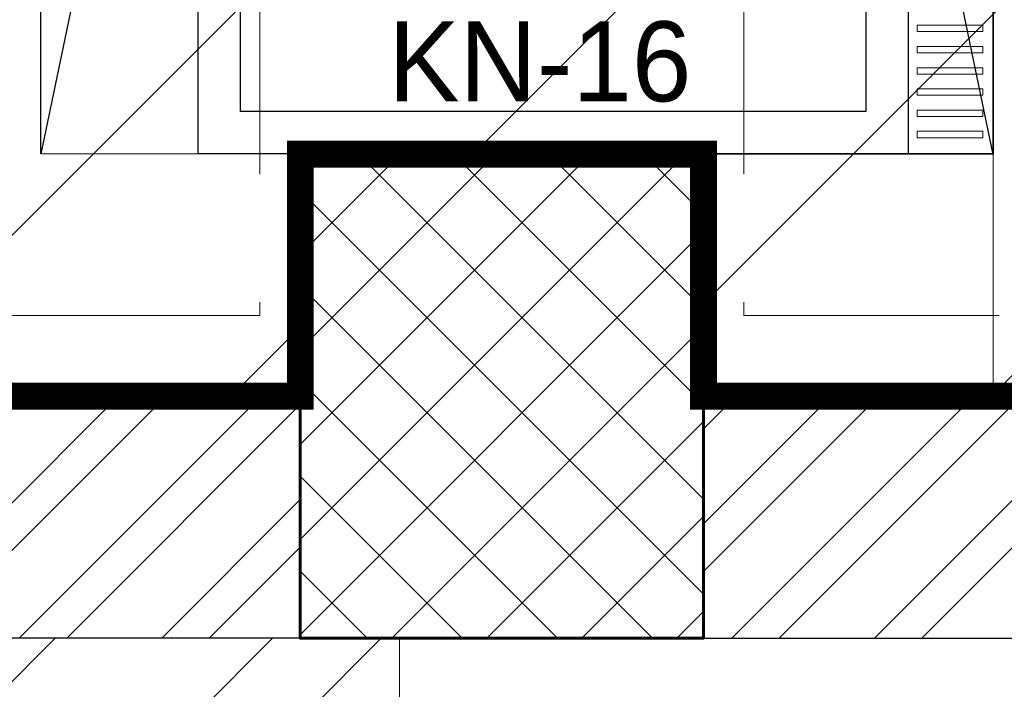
# Model space of a CAD drawing. Header units: inches. Extents: x 704 to 259546, y -107711 to 151004.
# Tile 44 of 256: x 127497 to 127534, y 20687 to 20712. Entities that reach past the tile are written whole.
import ezdxf
from ezdxf.enums import TextEntityAlignment as Align

# ---------------------------------------------------------------- set-up
doc = ezdxf.new("R2010")
doc.units = ezdxf.units.IN
doc.header["$MEASUREMENT"] = 0
doc.linetypes.add('DASHED2', pattern=[0.375, 0.25, -0.125])
doc.linetypes.add('HIDDEN', pattern=[0.375, 0.25, -0.125])
for name, color, linetype, lineweight in [('EQUIP DIM', 8, 'Continuous', 0), ('EQUIPMENT', 3, 'Continuous', 25), ('FLOOR RAISE', 4, 'Continuous', 5), ('Hood', 5, 'DASHED2', 25), ('PD_BRICK WALL_230', 4, 'Continuous', 50), ('PD_COLUMN', 2, 'Continuous', 60), ('PD_HATCH', 45, 'Continuous', 9), ('PP-GT', 3, 'Continuous', 18)]:
    doc.layers.add(name, color=color, linetype=linetype, lineweight=lineweight)
doc.layers.add('PP BALL VALVE', color=7, linetype='Continuous')
doc.styles.add('Arial', font='GOTHIC.TTF')

# ---------------------------------------------------------------- blocks, each defined once
blk = doc.blocks.new('columns2')
at = {"layer": 'PD_HATCH'}
h = blk.add_hatch(dxfattribs=at)
h.set_pattern_fill('ANSI37', color=8, scale=20)
h.paths.add_polyline_path([(387, -250), (387, -268), (369, -268), (369, -250)])
h.paths.add_polyline_path([(18, 0), (18, -15), (0, -15), (0, 0)])
h.paths.add_polyline_path([(18, -828), (18, -813), (0, -813), (0, -828)])
h.paths.add_polyline_path([(201, -870), (186, -870), (186, -888), (201, -888)])
h.paths.add_polyline_path([(570, -870), (555, -870), (555, -888), (570, -888)])
h.paths.add_polyline_path([(754.5, -870), (739.5, -870), (739.5, -888), (754.5, -888)])
h.paths.add_polyline_path([(934.5, -870), (919.5, -870), (919.5, -888), (934.5, -888)])
h.paths.add_polyline_path([(385.5, -870), (370.5, -870), (370.5, -888), (385.5, -888)])
h.paths.add_polyline_path([(201, 42), (186, 42), (186, 60), (201, 60)])
h.paths.add_polyline_path([(387, -578), (387, -560), (369, -560), (369, -578)])
h.paths.add_polyline_path([(1116, -731.5), (1116, -716.5), (1098, -716.5), (1098, -731.5)])
h.paths.add_polyline_path([(1116, -111.5), (1116, -96.5), (1098, -96.5), (1098, -111.5)])
h.paths.add_polyline_path([(1116, -561.5), (1116, -576.5), (1098, -576.5), (1098, -561.5)])
h.paths.add_polyline_path([(1116, -251.5), (1116, -266.5), (1098, -266.5), (1098, -251.5)])
h.paths.add_polyline_path([(0, -731.5), (0, -716.5), (18, -716.5), (18, -731.5)])
h.paths.add_polyline_path([(0, -111.5), (0, -96.5), (18, -96.5), (18, -111.5)])
h.paths.add_polyline_path([(0, -406.5), (0, -421.5), (18, -421.5), (18, -406.5)])
h.paths.add_polyline_path([(0, -561.5), (0, -576.5), (18, -576.5), (18, -561.5)])
h.paths.add_polyline_path([(0, -251.5), (0, -266.5), (18, -266.5), (18, -251.5)])
h.paths.add_polyline_path([(993, -111.5), (993, -99.5), (984, -99.5), (984, -111.5)])
h.paths.add_polyline_path([(993, -189.5), (993, -201.5), (984, -201.5), (984, -189.5)])
h.paths.add_polyline_path([(903, -111.5), (903, -99.5), (912, -99.5), (912, -111.5)])
h.paths.add_polyline_path([(903, -189.5), (903, -201.5), (912, -201.5), (912, -189.5)])
h.paths.add_polyline_path([(75, -870), (60, -870), (60, -888), (75, -888)])
h.paths.add_polyline_path([(1116, -870), (1101, -870), (1101, -888), (1116, -888)])
h.paths.add_polyline_path([(75, 42), (60, 42), (60, 60), (75, 60)])
h.paths.add_polyline_path([(570, 42), (555, 42), (555, 60), (570, 60)])
h.paths.add_polyline_path([(754.5, 42), (739.5, 42), (739.5, 60), (754.5, 60)])
h.paths.add_polyline_path([(934.5, 42), (919.5, 42), (919.5, 60), (934.5, 60)])
h.paths.add_polyline_path([(385.5, 42), (370.5, 42), (370.5, 60), (385.5, 60)])
h.paths.add_polyline_path([(1116, 42), (1101, 42), (1101, 60), (1116, 60)])
h.paths.add_polyline_path([(738, -250), (738, -268), (756, -268), (756, -250)])
h.paths.add_polyline_path([(756, -578.001), (756, -560.001), (738, -560.001), (738, -578.001)])
at = {"layer": 'PD_COLUMN', "color": 8}
blk.add_lwpolyline([(385.5, -870), (370.5, -870), (370.5, -888), (385.5, -888)], close=True, dxfattribs=at)
at = {"layer": 'PD_HATCH', "color": 8, "linetype": 'HIDDEN', "ltscale": 38}
for p, q in [((369, -733), (369, -876)), ((387, -733), (387, -876)), ((369, -876), (201, -876)), ((387, -876), (555, -876)), ((370.5, -888), (201, -888)), ((385.5, -888), (555, -888))]:
    blk.add_line(p, q, dxfattribs=at)
blk = doc.blocks.new('fewrewrqwqw')
at = {"layer": 'EQUIPMENT', "color": 8}
for p, q in [((148564.961, 13039.335), (148611.598, 13039.335)), ((148611.598, 13039.335), (148611.598, 13009.335)), ((148564.961, 13036.135), (148611.598, 13036.135)), ((148566.561, 13034.535), (148609.998, 13034.535)), ((148609.998, 13034.535), (148609.998, 13010.935)), ((148609.998, 13010.935), (148566.561, 13010.935)), ((148611.598, 13009.335), (148564.961, 13009.335))]:
    blk.add_line(p, q, dxfattribs=at)
at = {"layer": 'EQUIPMENT', "color": 8, "lineweight": 0}
for points in [[(148606.987, 13038.955), (148606.747, 13038.955), (148606.747, 13036.475), (148606.987, 13036.475)], [(148607.787, 13038.955), (148607.547, 13038.955), (148607.547, 13036.475), (148607.787, 13036.475)], [(148608.587, 13038.955), (148608.347, 13038.955), (148608.347, 13036.475), (148608.587, 13036.475)], [(148609.387, 13038.955), (148609.147, 13038.955), (148609.147, 13036.475), (148609.387, 13036.475)], [(148610.187, 13038.955), (148609.947, 13038.955), (148609.947, 13036.475), (148610.187, 13036.475)], [(148610.987, 13038.955), (148610.747, 13038.955), (148610.747, 13036.475), (148610.987, 13036.475)]]:
    blk.add_lwpolyline(points, close=True, dxfattribs=at)
blk = doc.blocks.new('A$C1D4F2A26')
at = {"layer": 'Hood', "color": 8, "linetype": 'ByBlock', "elevation": -11.81}
blk.add_lwpolyline([(4488.78, -3552.81), (4487.02, -7874.31), (3587.02, -7873.71), (3588.78, -3552.21)], close=True, dxfattribs=at)
for points in [[(4488.78, -3552.81), (3587.02, -7873.71)], [(4487.02, -7874.31), (3588.78, -3552.21)]]:
    blk.add_lwpolyline(points, dxfattribs=at)
at = {"layer": 'PD_BRICK WALL_230', "color": 8, "lineweight": 13}
blk.add_lwpolyline([(4487.02, -8102.61), (4637.02, -8102.61), (4637.02, -3551.66), (4487.02, -3551.66)], close=True, dxfattribs=at)
at = {"layer": 'EQUIPMENT', "color": 8, "xscale": 25.03524861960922, "yscale": 25.03524861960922, "zscale": 25.03524861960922, "rotation": 270}
blk.add_blockref('fewrewrqwqw', (-321956.28, 3712654.49, -11.81), dxfattribs=at)
at = {"layer": 'EQUIP DIM', "color": 8, "ltscale": 50, "style": 'Arial'}
blk.add_text('KN-16', height=75.583, rotation=0.00064, dxfattribs=at).set_placement((4058.52, -7786.44), align=Align.MIDDLE_CENTER)
blk = doc.blocks.new('GF')
at = {"layer": 'PD_HATCH'}
h = blk.add_hatch(dxfattribs=at)
h.set_pattern_fill('ANSI32', color=8, scale=10)
h.set_pattern_definition([(45, (-14275.403, 2047.8815), (-2.65165043, 2.65165043), []), (45, (-14273.6353, 2047.8815), (-2.65165043, 2.65165043), [])])
h.paths.add_polyline_path([(128238.35, 20697.635), (128071.85, 20697.635), (128071.85, 20688.635), (128238.35, 20688.635)])
h.paths.add_polyline_path([(128056.85, 20697.635), (128034.35, 20697.635), (128034.35, 20688.635), (128056.85, 20688.635)])
h.paths.add_polyline_path([(127914.35, 20697.635), (127891.85, 20697.635), (127891.85, 20688.635), (127914.35, 20688.635)])
h.paths.add_polyline_path([(127876.85, 20697.635), (127852.1, 20697.635), (127852.1, 20688.635), (127876.85, 20688.635)])
h.paths.add_polyline_path([(127721.478, 20697.635), (127707.35, 20697.635), (127707.35, 20688.635), (127732.1, 20688.635), (127732.1, 20697.635), (127725.978, 20697.635), (127725.978, 21016.634), (127721.478, 21016.634)])
h.paths.add_polyline_path([(127620.978, 21016.635), (127625.478, 21016.635), (127625.478, 20697.635), (127620.978, 20697.635)])
h.paths.add_polyline_path([(127338.35, 20688.635), (127363.1, 20688.635), (127363.1, 20697.635), (127356.978, 20697.635), (127356.978, 21016.635), (127332.978, 21016.635), (127332.978, 21012.135), (127352.478, 21012.135), (127352.478, 20697.635), (127338.35, 20697.635)])
h.paths.add_polyline_path([(127667.6, 20697.635), (127692.35, 20697.635), (127692.35, 20688.635), (127667.6, 20688.635)])
h.paths.add_polyline_path([(127547.6, 20697.635), (127522.85, 20697.635), (127522.85, 20688.635), (127547.6, 20688.635)])
h.paths.add_polyline_path([(127483.1, 20697.635), (127507.85, 20697.635), (127507.85, 20688.635), (127483.1, 20688.635)])
at = {"layer": 'PD_BRICK WALL_230', "color": 8, "lineweight": 30}
for points in [[(127483.1, 20697.635), (127507.85, 20697.635), (127507.85, 20688.635), (127483.1, 20688.635)], [(127547.6, 20697.635), (127522.85, 20697.635), (127522.85, 20688.635), (127547.6, 20688.635)]]:
    blk.add_lwpolyline(points, close=True, dxfattribs=at)
at = {"layer": 'EQUIPMENT', "color": 8, "xscale": 0.03937002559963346, "yscale": 0.03937002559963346, "zscale": 0.03937002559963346}
blk.add_blockref('A$C1D4F2A26', (127356.978, 21016.635), dxfattribs=at)
at = {"layer": 'PD_COLUMN', "color": 8}
blk.add_blockref('columns2', (127137.35, 21576.635), dxfattribs=at)
blk = doc.blocks.new('GT300X300MM-PP')
at = {"layer": 'PP-GT'}
h = blk.add_hatch(dxfattribs=at)
h.set_pattern_fill('ANSI32', color=9, scale=15, style=0)
h.set_pattern_definition([(45, (-53050, -63950.75), (-101.02788, 101.02788), []), (45, (-52982.65, -63950.75), (-101.02788, 101.02788), [])])
h.paths.add_polyline_path([(-380, 380), (-380, -380), (380, -380), (380, 380)])
h.paths.add_polyline_path([(150, 150), (-150, 150), (-150, -150), (150, -150)])
at = {"layer": 'PP-GT', "color": 0}
blk.add_lwpolyline([(380, 380), (-380, 380), (-380, -380), (380, -380)], close=True, dxfattribs=at)

msp = doc.modelspace()

# ---------------------------------------------------------------- hatches: boundary and pattern name
at = {"layer": 'FLOOR RAISE'}
h = msp.add_hatch(dxfattribs=at)
h.set_pattern_fill('ANSI31', color=256, scale=80)
h.set_pattern_definition([(45, (996.19, 0), (-7.0710678, 7.0710678), [])])
h.paths.add_polyline_path([(127356.978, 20697.635), (127356.979, 21010.73), (127506.35, 21010.73), (127506.35, 20998.635), (127524.76, 20998.635), (127524.76, 21010.729), (127620.978, 21010.729), (127620.978, 20697.635), (127522.85, 20697.635), (127522.856, 20706.63), (127507.85, 20706.63), (127507.85, 20697.635), (127363.1, 20697.635)])

# ---------------------------------------------------------------- linework, layer by layer
at = {"layer": 'FLOOR RAISE', "const_width": 1}
msp.add_lwpolyline([(127363.1, 20697.635), (127356.978, 20697.635), (127356.979, 21010.73), (127506.35, 21010.73), (127506.35, 20998.635), (127524.76, 20998.635), (127524.76, 21010.729), (127620.978, 21010.729), (127620.978, 20697.635), (127522.85, 20697.635), (127522.856, 20706.63), (127507.85, 20706.63), (127507.85, 20697.635), (127363.1, 20697.635)], dxfattribs=at)
at = {"layer": 'PP BALL VALVE', "lineweight": 53}
msp.add_circle((130061.482, 21646.646), 129357.588, dxfattribs=at)

# ---------------------------------------------------------------- block references
at = {"lineweight": 53}
msp.add_blockref('GF', (0, 0), dxfattribs=at)
at = {"layer": 'PP-GT', "xscale": 0.05999999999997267, "yscale": 0.05999999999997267, "zscale": 0.05999999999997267}
msp.add_blockref('GT300X300MM-PP', (127488.746, 20665.835), dxfattribs=at)

doc.saveas('drawing.dxf')
